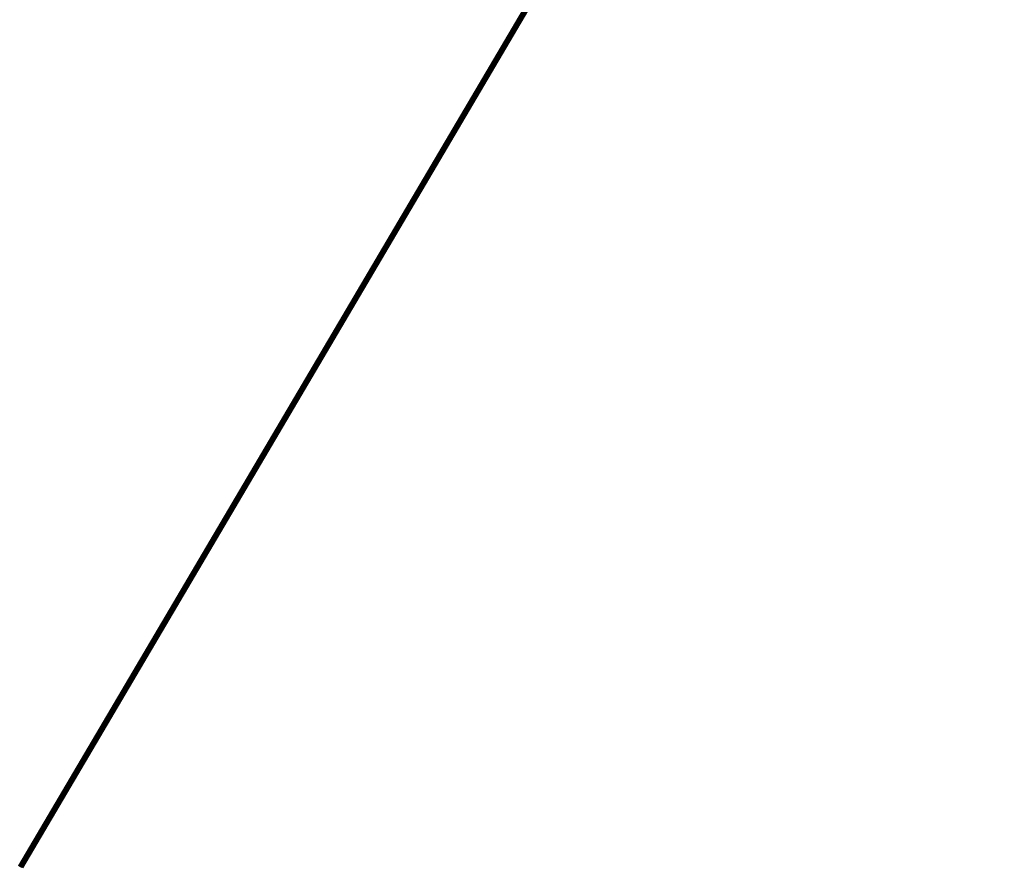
# Model space of a CAD drawing. Extents: x 1160024 to 2574774, y 200346 to 1150377.
# Tile 3 of 118: x 2390991 to 2482642, y 209106 to 288052. Entities that reach past the tile are written whole.
import ezdxf

# ---------------------------------------------------------------- set-up
doc = ezdxf.new("R2010")
doc.units = 0
doc.header["$MEASUREMENT"] = 0
doc.layers.add('Prop Earthen Structure False Cut Ditch Detail CELL', color=9, linetype='Continuous', lineweight=30)
doc.layers.add('Typical Terminator CELL', color=7, linetype='Continuous', lineweight=0)
doc.styles.add('Style-GEOMETRICFUTURA_211_M_L', font='GEOMETRICFUTURA_211_M_L.shx')
doc.dimstyles.new('erosion_control', dxfattribs={"dimtxt": 4.99999, "dimasz": 9.99998, "dimexe": 2.499995, "dimexo": 2.499995, "dimgap": 2.499995, "dimtad": 0, "dimtih": 1, "dimtoh": 1, "dimzin": 3, "dimdsep": 46, "dimtxsty": 'Style-GEOMETRICFUTURA_211_M_L', "dimcen": 0.09, "dimaunit": 1, "dimadec": 4, "dimazin": 3, "dimtfac": 1, "dimtofl": 0, "dimtmove": 0, "dimatfit": 1, "dimfxl": 1, "dimtzin": 3, "dimlwd": 106, "dimarcsym": 0})

# ---------------------------------------------------------------- blocks, each defined once
blk = doc.blocks.new('TERMINATOR_0.5')
at = {"color": 1, "linetype": 'Continuous', "lineweight": 0}
blk.add_line((0, 0), (-1, 0), dxfattribs=at)
blk = doc.blocks.new('PROP EARTHEN STRUCTURE FALSE CUT DITCH DETAIL')
at = {"layer": 'Prop Earthen Structure False Cut Ditch Detail CELL', "lineweight": 13, "annotation_type": 0, "has_hookline": 1, "hookline_direction": 0, "horizontal_direction": (0.992551, -0.12183, 0)}
for points, text_width in [([(15, 25), (-71875, -165310), (-71870, -165310)], 36.8), ([(13, 39), (-71867, -165270), (-71862, -165271)], 31), ([(166, 52), (-71718, -165325), (-71713, -165325)], 21.4)]:
    blk.add_leader(points, dimstyle='erosion_control', override={"dimasz": 4.99999, "dimldrblk": 'TERMINATOR_0.5', "dimlwd": 65534}, dxfattribs=dict(at, text_width=text_width))

msp = doc.modelspace()

# ---------------------------------------------------------------- block references
at = {"layer": 'Prop Earthen Structure False Cut Ditch Detail CELL', "rotation": 353.0022961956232}
msp.add_blockref('PROP EARTHEN STRUCTURE FALSE CUT DITCH DETAIL', (2482470, 364469), dxfattribs=at)

doc.saveas('drawing.dxf')
